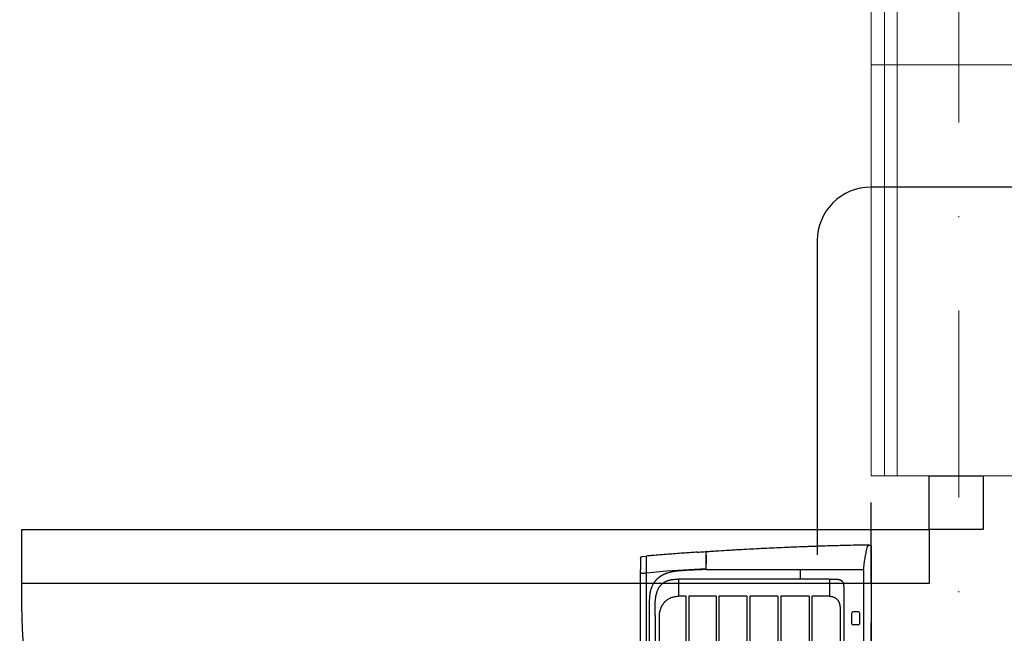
# Model space of a CAD drawing. Header units: inches. Extents: x 67073 to 287261, y -76160 to 48412.
# Tile 87 of 117: x 85810 to 85902, y -41517 to -41459. Entities that reach past the tile are written whole.
import ezdxf

# ---------------------------------------------------------------- set-up
doc = ezdxf.new("R2010")
doc.units = ezdxf.units.IN
doc.header["$MEASUREMENT"] = 0
doc.linetypes.add('DASHDOT', pattern=[1, 0.5, -0.25, 0, -0.25])
doc.linetypes.add('HIDDEN', pattern=[0.375, 0.25, -0.125])
for name, color, linetype in [('DVM_INDOOR', 7, 'Continuous'), ('p--drzwi', 251, 'Continuous'), ('p--podciąg', 61, 'Continuous')]:
    doc.layers.add(name, color=color, linetype=linetype)
for name, color, linetype, lineweight in [('DVM_PIPE', 102, 'Continuous', 30), ('p--osie konstr', 1, 'DASHDOT', 15), ('p--płyta GK', 2, 'Continuous', 0), ('p--ściana szkielet', 3, 'Continuous', 0)]:
    doc.layers.add(name, color=color, linetype=linetype, lineweight=lineweight)

# ---------------------------------------------------------------- blocks, each defined once
blk = doc.blocks.new('drzwi-90-100')
for p, q in [((10.1, 87.375), (5.05, 87.375)), ((5.05, 87.375), (5.05, 2.525)), ((10.1, 2.525), (10.1, 87.375)), ((5.05, 2.525), (0, 2.525)), ((0, 2.525), (0, -2.525)), ((5.05, -2.525), (5.05, 2.525)), ((5.05, 2.525), (10.1, 2.525)), ((0, -2.525), (5.05, -2.525))]:
    blk.add_line(p, q)
blk.add_arc((10.8, 3.225), 84.153, 359.52334, 90.47666)
blk = doc.blocks.new('RAC_ID_WM_AIRISE_WF_820X299X215_WF_T_BL')
at = {"layer": 'DVM_INDOOR', "color": 0}
for p, q in [((-408.99, 0), (-410, -2.54)), ((-408.99, 0), (408.99, 0)), ((-386.67, -65.98), (-386.73, -6.99)), ((-386.68, -6.99), (386.68, -6.99)), ((-347.13, -11.7), (-347.13, -16.93)), ((-346.13, -10.7), (-335.9, -10.7)), ((-335.9, -17.93), (-346.13, -17.93)), ((-334.9, -11.7), (-334.9, -16.93)), ((-367.29, -25.3), (367.29, -25.3)), ((-351.73, -28.83), (-312.72, -28.83)), ((-377.73, -38.77), (-361.74, -38.75)), ((-377.73, -38.77), (-377.72, -179.9)), ((-361.74, -38.75), (-361.74, -55.21)), ((-361.74, -55.21), (-312.72, -55.21)), ((-361.74, -57.98), (-361.74, -84.46)), ((-361.74, -57.98), (-312.72, -57.98)), ((-377.73, -65.98), (-386.67, -65.98)), ((-386.66, -153.88), (-386.67, -65.98)), ((-361.74, -84.46), (-312.72, -84.46)), ((-361.74, -87.23), (-361.74, -113.49)), ((-361.74, -87.23), (-312.72, -87.23)), ((-361.74, -113.49), (-312.72, -113.49)), ((-361.74, -116.25), (-361.74, -142.18)), ((-361.74, -116.25), (-312.72, -116.25)), ((-404.1, -145.98), (-404.11, -145.98)), ((-361.74, -142.18), (-312.72, -142.18)), ((-361.74, -144.94), (-361.74, -170.4)), ((-361.74, -144.94), (-312.72, -144.94)), ((-403.54, -154.7), (-403.54, -154.73)), ((-403.24, -154.41), (-386.66, -154.4)), ((-400.82, -154.13), (-400.83, -154.13)), ((-385.51, -191.33), (-387.7, -154.4)), ((-386.66, -154.1), (-386.66, -154.1)), ((-361.74, -170.4), (-312.72, -170.4)), ((-361.74, -173.15), (-361.74, -180.37)), ((-361.74, -173.15), (-312.72, -173.15)), ((-377.73, -179.9), (-361.74, -179.9)), ((-383.63, -210.08), (-385.51, -191.33)), ((-312.72, -197.8), (-344.13, -197.83)), ((-398.99, -214.11), (-399.36, -209.83)), ((-383.63, -210.08), (-399.36, -209.83)), ((-344.36, -210.08), (-383.63, -210.08)), ((-46.19, -210.08), (-344.36, -210.08)), ((-397.5, -215.48), (-386.56, -215.48)), ((-383.2, -214.36), (-383.2, -215.48)), ((383.19, -215.48), (-383.2, -215.48))]:
    blk.add_line(p, q, dxfattribs=at)
for centre, start, end in [((-346.13, -11.7), 90, 179.99991), ((-346.13, -16.93), 180.00393, 270), ((-335.9, -11.7), 0.00009, 90), ((-335.9, -16.93), 270, 359.99607)]:
    blk.add_arc(centre, 1, start, end, dxfattribs=at)
blk.add_ellipse((-403.3, -153.82), major_axis=(0.278, 0.113), ratio=1, start_param=2.821263, end_param=4.255417, dxfattribs=at)
for points, knots in [([(-403.6, -153.84), (-403.63, -153.45), (-403.65, -153.07), (-403.7, -152.29), (-403.78, -151.13), (-403.96, -148.43), (-404.11, -146.1), (-404.4, -141.44), (-404.69, -136.78), (-404.97, -132.1), (-405.11, -129.75), (-405.16, -128.97), (-405.25, -127.41), (-405.29, -126.63), (-405.52, -122.72), (-405.69, -119.58), (-406.21, -110.18), (-406.53, -103.89), (-407.14, -91.29), (-407.43, -84.97), (-407.77, -77.07), (-407.83, -75.49), (-407.96, -72.32), (-408.02, -70.74), (-408.21, -65.99), (-408.33, -62.83), (-408.5, -58.07), (-408.56, -56.49), (-408.67, -53.32), (-408.72, -51.73), (-408.88, -46.98), (-408.98, -43.81), (-409.18, -37.46), (-409.27, -34.29), (-409.44, -27.94), (-409.52, -24.77), (-409.75, -15.24), (-409.89, -8.89), (-410, -2.54)], [0, 0, 0, 0, 0.007812, 0.007812, 0.015625, 0.03125, 0.0625, 0.0625, 0.125, 0.15625, 0.15625, 0.171875, 0.171875, 0.1875, 0.1875, 0.25, 0.25, 0.375, 0.375, 0.5, 0.5, 0.53125, 0.53125, 0.5625, 0.5625, 0.625, 0.625, 0.65625, 0.65625, 0.6875, 0.6875, 0.75, 0.75, 0.8125, 0.8125, 0.875, 0.875, 1, 1, 1, 1]), ([(-409.16, -2.57), (-409.2, -2.51), (-409.24, -2.44), (-409.31, -2.31), (-409.34, -2.25), (-409.42, -2.05), (-409.46, -1.92), (-409.49, -1.71), (-409.5, -1.65), (-409.5, -1.56), (-409.5, -1.53), (-409.49, -1.46), (-409.49, -1.41), (-409.47, -1.24), (-409.43, -1.1), (-409.38, -0.97)], [0, 0, 0, 0, 0.125, 0.125, 0.25, 0.25, 0.5, 0.5, 0.625, 0.625, 0.65625, 0.6875, 0.75, 0.75, 1, 1, 1, 1]), ([(-407.01, -3.58), (-407.23, -3.52), (-407.45, -3.46), (-407.85, -3.32), (-408.04, -3.24), (-408.27, -3.13), (-408.31, -3.11), (-408.4, -3.07), (-408.44, -3.04), (-408.57, -2.98), (-408.65, -2.93), (-408.89, -2.78), (-409.03, -2.68), (-409.16, -2.58)], [0, 0, 0, 0, 0.25, 0.25, 0.5, 0.5, 0.5625, 0.5625, 0.625, 0.625, 0.75, 0.75, 1, 1, 1, 1]), ([(-386.73, -6.99), (-388.48, -6.83), (-390.23, -6.63), (-392.39, -6.34), (-392.83, -6.29), (-393.69, -6.16), (-394.12, -6.1), (-395.4, -5.91), (-396.25, -5.77), (-397.95, -5.49), (-398.79, -5.34), (-400.05, -5.1), (-400.46, -5.02), (-401.3, -4.86), (-401.71, -4.77), (-403.78, -4.34), (-405.4, -3.97), (-407.01, -3.58)], [0, 0, 0, 0, 0.25, 0.25, 0.3125, 0.3125, 0.375, 0.375, 0.5, 0.5, 0.625, 0.625, 0.6875, 0.6875, 0.75, 0.75, 1, 1, 1, 1]), ([(-374.76, -26.25), (-374.8, -26.27), (-374.97, -26.4), (-375.28, -26.65), (-375.8, -27.12), (-376.37, -27.78), (-376.74, -28.38), (-376.91, -28.68)], [0, 0, 0, 0, 0.041801, 0.201508, 0.361215, 0.680629, 1, 1, 1, 1]), ([(-374.74, -26.25), (-374.74, -26.25), (-374.74, -26.25), (-374.74, -26.25), (-374.74, -26.25), (-374.74, -26.24), (-374.74, -26.24), (-374.74, -26.24), (-374.74, -26.24), (-374.74, -26.24), (-374.73, -26.24), (-374.73, -26.24), (-374.72, -26.24), (-374.71, -26.24), (-374.7, -26.23), (-374.67, -26.23), (-374.65, -26.22), (-374.59, -26.21), (-374.55, -26.2), (-374.44, -26.18), (-374.36, -26.16), (-374.13, -26.11), (-373.98, -26.08), (-373.52, -25.99), (-373.21, -25.93), (-372.59, -25.81), (-372.28, -25.76), (-371.66, -25.66), (-371.35, -25.61), (-370.73, -25.53), (-370.42, -25.49), (-369.95, -25.44), (-369.8, -25.42), (-369.48, -25.4), (-369.33, -25.38), (-368.54, -25.32), (-367.92, -25.3), (-367.29, -25.3)], [0, 0, 0, 0, 0.000122, 0.000122, 0.000244, 0.000244, 0.000488, 0.000488, 0.000977, 0.000977, 0.001953, 0.001953, 0.003906, 0.003906, 0.007813, 0.007813, 0.015625, 0.015625, 0.03125, 0.03125, 0.0625, 0.0625, 0.125, 0.125, 0.25, 0.25, 0.375, 0.375, 0.5, 0.5, 0.625, 0.625, 0.6875, 0.6875, 0.75, 0.75, 1, 1, 1, 1]), ([(-377.73, -38.77), (-377.73, -38.6), (-377.73, -38.27), (-377.73, -37.77), (-377.73, -37.3), (-377.73, -36.85), (-377.73, -36.41), (-377.73, -36), (-377.73, -35.61), (-377.73, -35.23), (-377.73, -34.88), (-377.73, -34.55), (-377.73, -34.23), (-377.73, -33.94), (-377.73, -33.49), (-377.73, -32.97), (-377.73, -32.5), (-377.73, -32.25), (-377.73, -32.14), (-377.73, -32.03), (-377.73, -31.96), (-377.73, -31.9), (-377.73, -31.86), (-377.72, -31.83), (-377.72, -31.79), (-377.72, -31.69), (-377.71, -31.53), (-377.7, -31.32), (-377.67, -31.07), (-377.63, -30.79), (-377.57, -30.48), (-377.49, -30.17), (-377.43, -29.94), (-377.38, -29.78), (-377.35, -29.7), (-377.32, -29.62), (-377.29, -29.54), (-377.26, -29.46), (-377.23, -29.38), (-377.2, -29.3), (-377.17, -29.22), (-377.13, -29.15), (-377.1, -29.07), (-377.06, -28.99), (-377.02, -28.91), (-376.99, -28.84), (-376.95, -28.76), (-376.92, -28.71), (-376.91, -28.68)], [0, 0, 0, 0, 0.050243, 0.098523, 0.144839, 0.189192, 0.231581, 0.272006, 0.310468, 0.346966, 0.381501, 0.414072, 0.444679, 0.473322, 0.500002, 0.578216, 0.62501, 0.638641, 0.650008, 0.659383, 0.668758, 0.672184, 0.675772, 0.679523, 0.683436, 0.687512, 0.708306, 0.729133, 0.750012, 0.781269, 0.812473, 0.843692, 0.874994, 0.883321, 0.891643, 0.899963, 0.90828, 0.916597, 0.924914, 0.933234, 0.941556, 0.949883, 0.958215, 0.966553, 0.9749, 0.983256, 0.991622, 1, 1, 1, 1]), ([(-361.74, -38.75), (-361.74, -38.55), (-361.73, -38.35), (-361.7, -37.96), (-361.68, -37.76), (-361.62, -37.37), (-361.59, -37.17), (-361.54, -36.93), (-361.53, -36.88), (-361.51, -36.78), (-361.5, -36.73), (-361.47, -36.59), (-361.45, -36.49), (-361.32, -36.01), (-361.2, -35.63), (-360.92, -34.9), (-360.76, -34.54), (-360.48, -34.02), (-360.38, -33.84), (-360.25, -33.63), (-360.23, -33.59), (-360.18, -33.5), (-360.1, -33.38), (-360.01, -33.25), (-359.73, -32.85), (-359.49, -32.53), (-359.1, -32.09), (-358.96, -31.95), (-358.69, -31.67), (-358.54, -31.53), (-358.32, -31.33), (-358.21, -31.23), (-358.1, -31.14), (-358.02, -31.08), (-357.98, -31.04), (-357.79, -30.89), (-357.63, -30.77), (-357.46, -30.65)], [0, 0, 0, 0, 0.0625, 0.0625, 0.125, 0.125, 0.1875, 0.1875, 0.203125, 0.203125, 0.21875, 0.21875, 0.25, 0.25, 0.375, 0.375, 0.5, 0.5, 0.5625, 0.5625, 0.578125, 0.578125, 0.59375, 0.625, 0.625, 0.75, 0.75, 0.8125, 0.8125, 0.875, 0.875, 0.90625, 0.921875, 0.921875, 0.9375, 0.9375, 1, 1, 1, 1]), ([(-351.73, -28.83), (-351.98, -28.83), (-352.24, -28.84), (-352.75, -28.88), (-353.25, -28.94), (-354, -29.08), (-354.49, -29.22), (-354.8, -29.32), (-354.86, -29.34), (-354.98, -29.38), (-355.04, -29.4), (-355.22, -29.47), (-355.34, -29.51), (-355.7, -29.66), (-356.16, -29.86), (-356.83, -30.23), (-357.25, -30.51), (-357.46, -30.65)], [0, 0, 0, 0, 0.125, 0.125, 0.25, 0.375, 0.5, 0.5, 0.53125, 0.53125, 0.5625, 0.5625, 0.625, 0.625, 0.75, 0.875, 1, 1, 1, 1]), ([(-403.54, -154.7), (-403.54, -154.66), (-403.53, -154.62), (-403.5, -154.55), (-403.48, -154.52), (-403.42, -154.46), (-403.39, -154.44), (-403.32, -154.41), (-403.28, -154.41), (-403.24, -154.41)], [0, 0, 0, 0, 0.25, 0.25, 0.5, 0.5, 0.75, 0.75, 1, 1, 1, 1]), ([(-403.01, -162.57), (-403.04, -162.02), (-403.23, -159.39), (-403.4, -156.78), (-403.54, -154.72)], [0, 0, 0, 0, 0.211741, 1, 1, 1, 1]), ([(-400.83, -154.13), (-400.93, -154.13), (-401.02, -154.13), (-401.21, -154.13), (-401.29, -154.13), (-401.55, -154.12), (-401.72, -154.12), (-401.95, -154.12), (-402.02, -154.12), (-402.13, -154.12), (-402.17, -154.12), (-402.23, -154.12), (-402.27, -154.12), (-402.44, -154.12), (-402.56, -154.12), (-402.77, -154.12), (-402.87, -154.12), (-402.97, -154.12), (-402.99, -154.12), (-403.03, -154.12), (-403.08, -154.12), (-403.13, -154.12), (-403.21, -154.12), (-403.25, -154.12), (-403.31, -154.12), (-403.32, -154.12), (-403.32, -154.12)], [0, 0, 0, 0, 0.0625, 0.0625, 0.125, 0.125, 0.25, 0.25, 0.3125, 0.3125, 0.34375, 0.34375, 0.375, 0.375, 0.5, 0.5, 0.625, 0.625, 0.65625, 0.65625, 0.6875, 0.75, 0.75, 0.875, 0.875, 1, 1, 1, 1]), ([(-400.12, -154.1), (-400.13, -154.1), (-400.13, -154.1), (-400.14, -154.1), (-400.15, -154.1), (-400.16, -154.1), (-400.19, -154.1), (-400.2, -154.1), (-400.23, -154.11), (-400.26, -154.11), (-400.29, -154.11), (-400.31, -154.11), (-400.32, -154.11), (-400.33, -154.12), (-400.35, -154.12), (-400.37, -154.12), (-400.42, -154.12), (-400.45, -154.12), (-400.5, -154.13), (-400.53, -154.13), (-400.59, -154.13), (-400.62, -154.13), (-400.67, -154.13), (-400.7, -154.13), (-400.76, -154.13), (-400.79, -154.13), (-400.82, -154.13)], [0, 0, 0, 0, 0.015625, 0.015625, 0.03125, 0.0625, 0.0625, 0.125, 0.125, 0.1875, 0.25, 0.25, 0.28125, 0.28125, 0.3125, 0.375, 0.375, 0.5, 0.5, 0.625, 0.625, 0.75, 0.75, 0.875, 0.875, 1, 1, 1, 1]), ([(-400.12, -154.1), (-398.82, -154.1), (-397.51, -154.1), (-394.83, -154.1), (-393.47, -154.1), (-392.09, -154.1)], [0, 0, 0, 0, 0.5, 0.5, 1, 1, 1, 1]), ([(-386.66, -153.88), (-386.66, -154.74), (-386.66, -154.76), (-386.66, -154.78), (-386.63, -155.87), (-386.61, -156.95), (-386.57, -158.58), (-386.56, -159.12), (-386.53, -160.2), (-386.51, -160.74), (-386.47, -161.82), (-386.45, -162.36), (-386.41, -163.44), (-386.39, -163.98), (-386.34, -165.06), (-386.32, -165.6), (-386.27, -166.68), (-386.25, -167.21), (-386.19, -168.29), (-386.16, -168.83), (-386.1, -169.9), (-386.07, -170.44), (-386.01, -171.51), (-385.97, -172.04), (-385.9, -173.11), (-385.87, -173.65), (-385.79, -174.72), (-385.76, -175.25), (-385.68, -176.32), (-385.64, -176.85), (-385.57, -177.65), (-385.53, -178.18), (-385.47, -178.98), (-385.4, -179.78), (-385.36, -180.31), (-385.33, -180.58)], [-0.002701, -0.002701, -0.002701, -0.002701, 0, 0, 0, 0.125, 0.125, 0.1875, 0.1875, 0.25, 0.25, 0.3125, 0.3125, 0.375, 0.375, 0.4375, 0.4375, 0.5, 0.5, 0.5625, 0.5625, 0.625, 0.625, 0.6875, 0.6875, 0.75, 0.75, 0.8125, 0.8125, 0.875, 0.875, 0.90625, 0.9375, 0.96875, 1, 1, 1, 1]), ([(-403.01, -162.57), (-402.88, -164.45), (-402.74, -166.33), (-402.47, -170.14), (-402.33, -172.06), (-402.19, -174)], [0, 0, 0, 0, 0.5, 0.5, 1, 1, 1, 1]), ([(-402.19, -174), (-402.19, -174.06), (-402.02, -176.39), (-401.67, -181.03), (-401.13, -188.09), (-400.55, -195.37), (-400.05, -201.53), (-399.7, -205.82), (-399.5, -208.17), (-399.4, -209.3), (-399.36, -209.83)], [0, 0, 0, 0, 0.005408, 0.205712, 0.406016, 0.60632, 0.806624, 0.906776, 0.956852, 1, 1, 1, 1]), ([(-385.33, -180.58), (-385.3, -180.97), (-385.26, -181.36), (-385.17, -182.15), (-385.08, -182.93), (-384.96, -183.71), (-384.87, -184.3), (-384.84, -184.49), (-384.77, -184.88), (-384.73, -185.07), (-384.66, -185.46), (-384.63, -185.66), (-384.55, -186.04), (-384.51, -186.24), (-384.43, -186.62), (-384.39, -186.81), (-384.3, -187.2), (-384.26, -187.39), (-384.03, -188.34), (-383.81, -189.09), (-383.46, -190.21), (-383.34, -190.58), (-383.15, -191.13), (-383.08, -191.31), (-382.95, -191.68), (-382.88, -191.86), (-382.74, -192.23), (-382.67, -192.41), (-382.52, -192.77), (-382.45, -192.95), (-382.29, -193.31), (-382.21, -193.48), (-382.05, -193.84), (-381.97, -194.01), (-381.8, -194.37), (-381.71, -194.54), (-381.53, -194.89), (-381.44, -195.06), (-381.25, -195.41), (-381.16, -195.58), (-380.96, -195.93), (-380.86, -196.1), (-380.66, -196.44), (-380.56, -196.61), (-380.4, -196.86), (-380.34, -196.94), (-380.23, -197.11), (-380.18, -197.19), (-380.01, -197.44), (-379.9, -197.61), (-379.66, -197.93), (-379.55, -198.09), (-379.18, -198.57), (-378.94, -198.88), (-378.55, -199.34), (-378.42, -199.49), (-378.15, -199.79), (-378.01, -199.93), (-377.74, -200.22), (-377.6, -200.36), (-377.31, -200.64), (-377.17, -200.78), (-376.73, -201.19), (-376.42, -201.46), (-375.95, -201.85), (-375.79, -201.97), (-375.55, -202.16), (-375.47, -202.22), (-375.3, -202.34), (-375.22, -202.4), (-374.97, -202.58), (-374.8, -202.7), (-374.47, -202.93), (-374.3, -203.04), (-373.78, -203.38), (-373.43, -203.59), (-372.72, -203.99), (-372.36, -204.18), (-371.62, -204.55), (-371.25, -204.72), (-370.68, -204.96), (-370.49, -205.04), (-370.11, -205.2), (-369.72, -205.35), (-369.33, -205.5), (-369.04, -205.6), (-368.94, -205.64), (-368.74, -205.7), (-368.64, -205.74), (-368.15, -205.9), (-367.75, -206.02), (-366.95, -206.25), (-366.55, -206.36), (-365.94, -206.5), (-365.74, -206.54), (-365.33, -206.63), (-365.12, -206.67), (-364.51, -206.78), (-364.1, -206.84), (-363.27, -206.95), (-362.85, -207), (-362.43, -207.05)], [0, 0, 0, 0, 0.03125, 0.03125, 0.0625, 0.09375, 0.09375, 0.109375, 0.109375, 0.125, 0.125, 0.140625, 0.140625, 0.15625, 0.15625, 0.171875, 0.171875, 0.1875, 0.1875, 0.25, 0.25, 0.28125, 0.28125, 0.296875, 0.296875, 0.3125, 0.3125, 0.328125, 0.328125, 0.34375, 0.34375, 0.359375, 0.359375, 0.375, 0.375, 0.390625, 0.390625, 0.40625, 0.40625, 0.421875, 0.421875, 0.4375, 0.4375, 0.453125, 0.453125, 0.460938, 0.460938, 0.46875, 0.46875, 0.484375, 0.484375, 0.5, 0.5, 0.53125, 0.53125, 0.546875, 0.546875, 0.5625, 0.5625, 0.578125, 0.578125, 0.59375, 0.59375, 0.625, 0.625, 0.640625, 0.640625, 0.648438, 0.648438, 0.65625, 0.65625, 0.671875, 0.671875, 0.6875, 0.6875, 0.71875, 0.71875, 0.75, 0.75, 0.78125, 0.78125, 0.796875, 0.796875, 0.8125, 0.828125, 0.828125, 0.835938, 0.835938, 0.84375, 0.84375, 0.875, 0.875, 0.90625, 0.90625, 0.921875, 0.921875, 0.9375, 0.9375, 0.96875, 0.96875, 1, 1, 1, 1]), ([(-343.72, -201.92), (-344.62, -201.92), (-346.14, -201.92), (-348.05, -201.92), (-349.2, -201.92), (-349.88, -201.92), (-350.32, -201.92), (-350.74, -201.92), (-351.08, -201.92), (-351.38, -201.92), (-351.64, -201.92), (-351.91, -201.92), (-352.17, -201.92), (-352.42, -201.92), (-352.66, -201.92), (-352.89, -201.92), (-353.11, -201.92), (-353.32, -201.91), (-353.53, -201.91), (-353.75, -201.9), (-353.97, -201.9), (-354.2, -201.89), (-354.61, -201.88), (-355.19, -201.86), (-356.14, -201.81), (-357.24, -201.73), (-358.5, -201.62), (-359.71, -201.47), (-360.88, -201.3), (-362.15, -201.08), (-363.52, -200.78), (-365, -200.39), (-366.43, -199.92), (-367.84, -199.36), (-369.19, -198.7), (-370.27, -198.06), (-371.08, -197.5), (-371.67, -197.04), (-372.23, -196.56), (-372.82, -196), (-373.43, -195.34), (-374.04, -194.59), (-374.59, -193.8), (-375.09, -192.98), (-375.55, -192.12), (-375.92, -191.29), (-376.23, -190.5), (-376.49, -189.77), (-376.72, -189), (-376.93, -188.2), (-377.11, -187.38), (-377.27, -186.53), (-377.43, -185.49), (-377.58, -184.24), (-377.66, -183.04), (-377.7, -182.07), (-377.72, -181.47), (-377.72, -180.99), (-377.73, -180.71), (-377.73, -180.47), (-377.73, -180.22), (-377.73, -180.02), (-377.73, -179.9)], [0, 0, 0, 0, 0.054634, 0.09368, 0.117139, 0.12501, 0.135328, 0.143977, 0.150955, 0.156263, 0.161981, 0.167496, 0.172806, 0.177913, 0.182816, 0.187515, 0.191786, 0.196121, 0.200521, 0.204985, 0.209515, 0.214109, 0.218768, 0.234641, 0.250021, 0.276705, 0.302529, 0.32751, 0.351669, 0.375027, 0.406982, 0.437525, 0.469414, 0.50002, 0.531872, 0.562505, 0.578311, 0.593969, 0.609519, 0.625002, 0.645762, 0.666664, 0.686893, 0.707473, 0.728481, 0.74999, 0.766484, 0.783395, 0.800746, 0.818561, 0.836861, 0.855667, 0.874995, 0.905597, 0.937494, 0.953076, 0.968747, 0.976023, 0.984374, 0.986873, 0.992082, 1, 1, 1, 1]), ([(-344.13, -197.83), (-344.73, -197.82), (-345.32, -197.77), (-346.06, -197.69), (-346.21, -197.67), (-346.5, -197.63), (-346.65, -197.6), (-347.08, -197.53), (-347.37, -197.47), (-348.23, -197.29), (-348.8, -197.14), (-349.91, -196.79), (-350.46, -196.58), (-351.13, -196.3), (-351.33, -196.21), (-351.53, -196.12), (-351.67, -196.06), (-351.73, -196.03), (-352.06, -195.87), (-352.32, -195.73), (-353.09, -195.32), (-353.58, -195.02), (-354.54, -194.37), (-354.99, -194.03), (-355.66, -193.48), (-355.87, -193.29), (-356.19, -193), (-356.3, -192.91), (-356.45, -192.76), (-356.5, -192.71), (-356.61, -192.61), (-356.66, -192.56), (-357.11, -192.1), (-357.49, -191.67), (-358.21, -190.8), (-358.54, -190.35), (-359.17, -189.41), (-359.45, -188.93), (-359.79, -188.31), (-359.85, -188.18), (-359.95, -187.99), (-359.98, -187.93), (-360.04, -187.8), (-360.19, -187.48), (-360.33, -187.16), (-360.65, -186.39), (-361.03, -185.34), (-361.3, -184.26), (-361.46, -183.44), (-361.51, -183.16), (-361.57, -182.75), (-361.59, -182.61), (-361.62, -182.4), (-361.63, -182.33), (-361.64, -182.19), (-361.65, -182.12), (-361.71, -181.49), (-361.74, -180.93), (-361.74, -180.37)], [0, 0, 0, 0, 0.0625, 0.0625, 0.078125, 0.078125, 0.09375, 0.09375, 0.125, 0.125, 0.1875, 0.1875, 0.25, 0.25, 0.265625, 0.273437, 0.273437, 0.28125, 0.28125, 0.3125, 0.3125, 0.375, 0.375, 0.4375, 0.4375, 0.46875, 0.46875, 0.484375, 0.484375, 0.492187, 0.492187, 0.5, 0.5, 0.5625, 0.5625, 0.625, 0.625, 0.6875, 0.6875, 0.703125, 0.703125, 0.710937, 0.710937, 0.71875, 0.75, 0.75, 0.8125, 0.875, 0.875, 0.90625, 0.90625, 0.921875, 0.921875, 0.929687, 0.929687, 0.9375, 0.9375, 1, 1, 1, 1]), ([(-362.43, -207.05), (-362.06, -207.09), (-361.68, -207.12), (-360.93, -207.19), (-360.55, -207.22), (-359.8, -207.27), (-359.43, -207.29), (-358.67, -207.34), (-358.3, -207.36), (-357.54, -207.4), (-357.17, -207.42), (-356.42, -207.45), (-356.04, -207.47), (-354.91, -207.51), (-354.16, -207.53), (-353.22, -207.55), (-353.03, -207.56), (-352.65, -207.56), (-352.46, -207.57), (-351.9, -207.58), (-351.52, -207.58), (-350.77, -207.59), (-350.39, -207.59), (-349.64, -207.6), (-349.26, -207.61), (-348.7, -207.61), (-348.51, -207.61), (-348.13, -207.62), (-347.94, -207.62), (-347.38, -207.62), (-347, -207.62), (-346.25, -207.62), (-345.87, -207.62), (-345.12, -207.62), (-344.74, -207.62), (-344.36, -207.62)], [0, 0, 0, 0, 0.0625, 0.0625, 0.125, 0.125, 0.1875, 0.1875, 0.25, 0.25, 0.3125, 0.3125, 0.375, 0.375, 0.5, 0.5, 0.53125, 0.53125, 0.5625, 0.5625, 0.625, 0.625, 0.6875, 0.6875, 0.75, 0.75, 0.78125, 0.78125, 0.8125, 0.8125, 0.875, 0.875, 0.9375, 0.9375, 1, 1, 1, 1]), ([(-397.5, -215.48), (-397.59, -215.48), (-397.68, -215.47), (-397.86, -215.43), (-397.95, -215.41), (-398.13, -215.34), (-398.21, -215.3), (-398.37, -215.2), (-398.44, -215.14), (-398.58, -215.02), (-398.64, -214.95), (-398.75, -214.8), (-398.8, -214.72), (-398.88, -214.56), (-398.92, -214.47), (-398.97, -214.29), (-398.98, -214.2), (-398.99, -214.11)], [0, 0, 0, 0, 0.125, 0.125, 0.25, 0.25, 0.375, 0.375, 0.5, 0.5, 0.625, 0.625, 0.75, 0.75, 0.875, 0.875, 1, 1, 1, 1]), ([(-383.2, -215.48), (-383.48, -215.48), (-383.76, -215.48), (-384.18, -215.48), (-384.32, -215.48), (-384.61, -215.48), (-384.75, -215.48), (-385.03, -215.48), (-385.17, -215.48), (-385.45, -215.48), (-385.59, -215.48), (-386.01, -215.48), (-386.29, -215.48), (-386.56, -215.48)], [0, 0, 0, 0, 0.25, 0.25, 0.375, 0.375, 0.5, 0.5, 0.625, 0.625, 0.75, 0.75, 1, 1, 1, 1])]:
    blk.add_open_spline(points, degree=3, knots=knots, dxfattribs=at)
for points, degree in [([(-386.73, -6.99), (-386.71, -6.99), (-386.69, -6.99), (-386.68, -6.99)], 3), ([(-386.66, -154.1), (-388.5, -154.1), (-390.3, -154.1), (-392.09, -154.1)], 3), ([(-343.72, -201.92), (0, -201.92)], 1), ([(-383.2, -214.36), (-383.34, -212.94), (-383.49, -211.51), (-383.63, -210.08)], 3), ([(-344.36, -207.62), (-244.97, -207.62), (-145.58, -207.62), (-46.19, -207.62)], 3)]:
    blk.add_open_spline(points, degree=degree, dxfattribs=at)

msp = doc.modelspace()

# ---------------------------------------------------------------- linework, layer by layer
at = {"layer": 'DVM_PIPE'}
msp.add_lwpolyline([(86325.248, -41159.261), (86316.035, -41159.261, 0.414214), (86311.035, -41164.261), (86311.035, -41469.989, -0.414214), (86306.035, -41474.989), (85889.907, -41474.989, 0.414214), (85884.907, -41479.989), (85884.907, -41509.392)], format="xyb", dxfattribs=at)
at = {"layer": 'p--osie konstr', "color": 0, "linetype": 'DASHDOT', "ltscale": 35}
for p, q in [((85898.133, -41714.644), (85898.133, -41131.444)), ((85889.933, -41463.544), (86337.433, -41463.544))]:
    msp.add_line(p, q, dxfattribs=at)
at = {"layer": 'p--podciąg', "color": 0, "linetype": 'HIDDEN', "ltscale": 30}
msp.add_line((85889.933, -41601.994), (85889.933, -41501.994), dxfattribs=at)
at = {"layer": 'p--płyta GK', "color": 0, "ltscale": 35}
for p, q in [((85891.183, -41501.994), (85891.183, -41387.844)), ((85889.933, -41501.994), (85889.933, -41389.094))]:
    msp.add_line(p, q, dxfattribs=at)
at = {"layer": 'p--ściana szkielet', "color": 0, "ltscale": 2}
for p, q in [((85892.383, -41501.994), (85892.383, -41212.144)), ((85906.833, -41501.994), (85889.933, -41501.994))]:
    msp.add_line(p, q, dxfattribs=at)

# ---------------------------------------------------------------- block references
at = {"layer": 'DVM_INDOOR', "color": 1, "xscale": 0.1000000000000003, "yscale": 0.1000000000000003, "zscale": 0.1000000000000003, "rotation": 270}
msp.add_blockref('RAC_ID_WM_AIRISE_WF_820X299X215_WF_T_BL', (85889.933, -41549.451), dxfattribs=at)
at = {"layer": 'p--drzwi', "color": 0, "xscale": -1, "rotation": 89.99999999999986}
msp.add_blockref('drzwi-90-100', (85897.883, -41501.994), dxfattribs=at)

doc.saveas('drawing.dxf')
